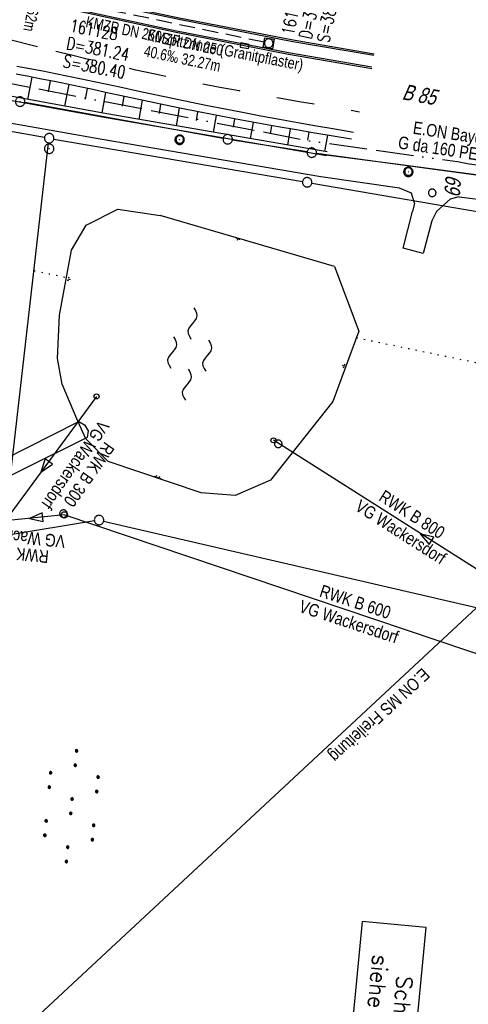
# Model space of a CAD drawing. Extents: x 510932 to 511602, y 463659 to 464636.
# Tile 39 of 81: x 511422 to 511494, y 463877 to 464033. Entities that reach past the tile are written whole.
import ezdxf

# ---------------------------------------------------------------- set-up
doc = ezdxf.new("R2010")
doc.units = 0
doc.header["$LTSCALE"] = 10
doc.header["$MEASUREMENT"] = 0
for name, pattern in [('ACAD_ISO13W100', [36, 12, -3, 12, -3, 0, -3, 0, -3]), ('LT00', [0]), ('LT02', [0.4, 0.2, -0.2]), ('PUNKTX2_STR', [0.6, 0.1, -0.5]), ('STRICHLINIE2', [0.375, 0.25, -0.125])]:
    doc.linetypes.add(name, pattern=pattern)
doc.layers.get('0').update_dxf_attribs({"linetype": 'LT00'})
for name, color, linetype in [('--EK_FBR', 1, 'LT00'), ('--EK_Haltung', 7, 'STRICHLINIE2'), ('--EK_Haltung-Text', 140, 'LT00'), ('--EK_Schacht-Text', 5, 'LT00'), ('--EL_DFK_AB_P', 7, 'LT00'), ('--EL_Haltung', 182, 'STRICHLINIE2'), ('--EL_Haltung-Text', 182, 'LT00'), ('--EL_TEXT_KASTEN', 182, 'Continuous'), ('--WASSER_NUTZUNG', 180, 'Continuous'), ('ABWASSERLTG', 24, 'LT00'), ('ABWASSERLTG_FLIEßPF', 26, 'Continuous'), ('ABWASSERLTG_TEXT', 26, 'Continuous'), ('DFK_AB_P', 7, 'LT00'), ('DFK_BES-WEGE', 255, 'LT00'), ('DFK_FLUR_NR', 250, 'LT00'), ('DFK_GZPKT', 250, 'LT00'), ('DFK_KATASTER', 250, 'LT00'), ('DFK_NUTZUNG', 250, 'LT00'), ('DFK_NUTZUNGSGRENZE', 70, 'PUNKTX2_STR'), ('DFK_TOPO-ANL', 252, 'LT00'), ('DFK_VERMPKT', 252, 'LT00'), ('GASLTG', 250, 'ACAD_ISO13W100'), ('GASLTG_TEXT', 250, 'Continuous'), ('RINNE_TEXT', 11, 'Continuous'), ('STROM_FREILTG', 80, 'STROMFREILEITUNG'), ('STROM_TEXT', 80, 'Continuous'), ('V104_AFBR_BAB', 250, 'LT00'), ('V104_BOESCH', 250, 'LT00'), ('V104_BOSCHUNG', 250, 'LT00'), ('V104_KA_MULD', 182, 'LT00'), ('V104_KA_PRUF', 182, 'LT00'), ('V104_LD_MARK', 250, 'LT00'), ('V104_LG_MARK', 250, 'LT02'), ('V104_MOENCH', 182, 'LT00'), ('V104_RINNE', 182, 'LT00'), ('V104_SINKK', 182, 'LT00'), ('V104_UB_MOEN', 1, 'LT00')]:
    doc.layers.add(name, color=color, linetype=linetype)
doc.styles.add('Arial', font='ARIAL.TTF')
doc.styles.add('Haltungsbeschriftung', font='ARIAL.TTF', dxfattribs={"width": 0.75})
doc.styles.add('ROMANS', font='romans.shx', dxfattribs={"width": 0.8})
doc.styles.add('schachtbeschriftung', font='romans.shx', dxfattribs={"width": 0.75, "height": 2})
doc.styles.get("Standard").update_dxf_attribs({"font": 'ARIAL.TTF'})
doc.styles.add('Strom', font='txt-alt.shx')
doc.styles.add('Versorgungsltg', font='ARIAL.TTF', dxfattribs={"width": 0.8, "height": 2})
doc.linetypes.add('STROMFREILEITUNG', pattern='A,12.7,-5.5,["xx",Strom,S=2.5,R=0,X=-2.6,Y=-0.85],-4.35', length=22.55)

# ---------------------------------------------------------------- blocks, each defined once
blk = doc.blocks.new('SYMB7010')
at = {"color": 0, "linetype": 'ByBlock'}
for points in [[(-0.031408, 0.499213), (-0.093728, 0.49134), (-0.15457, 0.475719), (-0.212975, 0.452595), (-0.268021, 0.422333), (-0.31884, 0.385411), (-0.36463, 0.342411), (-0.40467, 0.29401), (-0.438329, 0.240973), (-0.465074, 0.184136), (-0.484486, 0.124395), (-0.496256, 0.062692), (-0.5002, 0)], [(-0.5002, 0), (-0.496256, -0.062692), (-0.484486, -0.124395), (-0.465075, -0.184136), (-0.438329, -0.240973), (-0.404671, -0.29401), (-0.36463, -0.342411), (-0.31884, -0.385411), (-0.268021, -0.422333), (-0.212975, -0.452595), (-0.154571, -0.475719), (-0.093728, -0.49134), (-0.031408, -0.499213), (0.031408, -0.499213)], [(0.5002, 0), (0.496256, 0.062692), (0.484485, 0.124395), (0.465074, 0.184136), (0.438329, 0.240973), (0.40467, 0.29401), (0.36463, 0.342411), (0.31884, 0.385411), (0.268021, 0.422333), (0.212975, 0.452595), (0.15457, 0.475719), (0.093728, 0.49134), (0.031408, 0.499213), (-0.031408, 0.499213)], [(0.031408, -0.499213), (0.093728, -0.491341), (0.15457, -0.475719), (0.212975, -0.452595), (0.268021, -0.422333), (0.31884, -0.385411), (0.36463, -0.342411), (0.404671, -0.294011), (0.438329, -0.240974), (0.465075, -0.184136), (0.484486, -0.124395), (0.496256, -0.062692), (0.500201, 0)]]:
    blk.add_lwpolyline(points, dxfattribs=at)
blk = doc.blocks.new('SYMB7293')
at = {"color": 0, "linetype": 'ByBlock'}
for p, q in [((-0.25, 0), (-0.25, 0.2)), ((0, 0), (0, 0.4)), ((0.25, 0), (0.25, 0.2))]:
    blk.add_line(p, q, dxfattribs=at)
blk = doc.blocks.new('SYMB7292')
at = {"color": 0, "linetype": 'ByBlock'}
for p, q in [((-0.5, 0), (-0.5, 0.2)), ((-0.25, 0), (-0.25, 0.4)), ((0, 0), (0, 0.2)), ((0.25, 0), (0.25, 0.4)), ((0.5, 0), (0.5, 0.2))]:
    blk.add_line(p, q, dxfattribs=at)
blk = doc.blocks.new('SYMB0003')
at = {"color": 0, "linetype": 'ByBlock'}
for p, q in [((-0.015712, 0), (0.010166, 0.012015)), ((0, -0.021257), (-0.015712, 0)), ((0.010166, 0.012015), (0, -0.021257))]:
    blk.add_line(p, q, dxfattribs=at)
for points in [[(-0.031395, 0.499013), (-0.093691, 0.491144), (-0.154509, 0.475528), (-0.21289, 0.452414), (-0.267913, 0.422164), (-0.318712, 0.385257), (-0.364484, 0.342274), (-0.404509, 0.293893), (-0.438154, 0.240877), (-0.464888, 0.184062), (-0.484292, 0.124345), (-0.496058, 0.062667), (-0.5, 0)], [(-0.5, 0), (-0.496058, -0.062667), (-0.484292, -0.124345), (-0.464888, -0.184062), (-0.438154, -0.240877), (-0.404509, -0.293893), (-0.364485, -0.342274), (-0.318712, -0.385257), (-0.267914, -0.422164), (-0.21289, -0.452414), (-0.154509, -0.475529), (-0.093691, -0.491144), (-0.031395, -0.499014), (0.031395, -0.499014)], [(0.5, 0), (0.496057, 0.062667), (0.484292, 0.124345), (0.464888, 0.184062), (0.438153, 0.240877), (0.404509, 0.293893), (0.364484, 0.342274), (0.318712, 0.385257), (0.267913, 0.422164), (0.21289, 0.452414), (0.154509, 0.475528), (0.093691, 0.491144), (0.031395, 0.499013), (-0.031395, 0.499013)], [(0.031395, -0.499014), (0.093691, -0.491144), (0.154509, -0.475529), (0.21289, -0.452414), (0.267914, -0.422164), (0.318712, -0.385257), (0.364485, -0.342274), (0.404509, -0.293893), (0.438154, -0.240877), (0.464889, -0.184062), (0.484292, -0.124345), (0.496058, -0.062667), (0.5, 0)]]:
    blk.add_lwpolyline(points, dxfattribs=at)
blk = doc.blocks.new('ABWASSER-FLIEßPF')
at = {"layer": 'ABWASSERLTG_FLIEßPF'}
for p, q in [((0, 0), (-2.11, 0.7)), ((-2.11, 0.7), (-2.11, -0.7)), ((-2.11, -0.7), (0, 0))]:
    blk.add_line(p, q, dxfattribs=at)
blk = doc.blocks.new('SYMB7110')
at = {"color": 0, "linetype": 'ByBlock'}
for p, q in [((-0.515, 0.392919), (-0.515, 0.367081)), ((-0.51, 0.362895), (-0.51, 0.397105)), ((-0.505, 0.399164), (-0.505, 0.360836)), ((-0.5, 0.360204), (-0.5, 0.399796)), ((-0.495, 0.399164), (-0.495, 0.360836)), ((-0.49, 0.362895), (-0.49, 0.397105)), ((-0.485, 0.392919), (-0.485, 0.367081)), ((-0.48, 0.379874), (-0.48, 0.380145)), ((-0.285, 0.392919), (-0.285, 0.367081)), ((-0.28, 0.362895), (-0.28, 0.397105)), ((-0.275, 0.399164), (-0.275, 0.360836)), ((-0.27, 0.360204), (-0.27, 0.399796)), ((-0.265, 0.399164), (-0.265, 0.360836)), ((-0.26, 0.362895), (-0.26, 0.397105)), ((-0.255, 0.392919), (-0.255, 0.367081)), ((-0.25, 0.379874), (-0.25, 0.380146)), ((0.255, 0.392919), (0.255, 0.367081)), ((0.26, 0.362895), (0.26, 0.397105)), ((0.265, 0.399164), (0.265, 0.360836)), ((0.27, 0.360204), (0.27, 0.399796)), ((0.275, 0.399164), (0.275, 0.360836)), ((0.28, 0.362895), (0.28, 0.397105)), ((0.285, 0.392919), (0.285, 0.367081)), ((0.29, 0.379874), (0.29, 0.380145)), ((0.485, 0.392919), (0.485, 0.367081)), ((0.49, 0.362895), (0.49, 0.397105)), ((0.495, 0.399164), (0.495, 0.360836)), ((0.5, 0.360204), (0.5, 0.399796)), ((0.505, 0.399164), (0.505, 0.360836)), ((0.51, 0.362895), (0.51, 0.397105)), ((0.515, 0.392919), (0.515, 0.367081)), ((0.52, 0.379874), (0.52, 0.380146)), ((-0.9, 0.012919), (-0.9, -0.012919)), ((-0.895, -0.017106), (-0.895, 0.017105)), ((-0.89, 0.019164), (-0.89, -0.019164)), ((-0.885, -0.019797), (-0.885, 0.019796)), ((-0.88, 0.019164), (-0.88, -0.019164)), ((-0.875, -0.017106), (-0.875, 0.017105)), ((-0.87, 0.012919), (-0.87, -0.012919)), ((-0.865, -0.000126), (-0.865, 0.000145)), ((-0.67, 0.012919), (-0.67, -0.012919)), ((-0.665, -0.017106), (-0.665, 0.017105)), ((-0.66, 0.019164), (-0.66, -0.019164)), ((-0.655, -0.019797), (-0.655, 0.019796)), ((-0.65, 0.019164), (-0.65, -0.019164)), ((-0.645, -0.017106), (-0.645, 0.017105)), ((-0.64, 0.012919), (-0.64, -0.012919)), ((-0.635, -0.000126), (-0.635, 0.000145)), ((-0.13, 0.012919), (-0.13, -0.012919)), ((-0.125, -0.017105), (-0.125, 0.017105)), ((-0.12, 0.019164), (-0.12, -0.019164)), ((-0.115, -0.019796), (-0.115, 0.019796)), ((-0.11, 0.019164), (-0.11, -0.019164)), ((-0.105, -0.017105), (-0.105, 0.017105)), ((-0.1, 0.012919), (-0.1, -0.012919)), ((-0.095, -0.000126), (-0.095, 0.000146)), ((0.1, 0.012919), (0.1, -0.012919)), ((0.105, -0.017105), (0.105, 0.017105)), ((0.11, 0.019164), (0.11, -0.019164)), ((0.115, -0.019796), (0.115, 0.019796)), ((0.12, 0.019164), (0.12, -0.019164)), ((0.125, -0.017105), (0.125, 0.017105)), ((0.13, 0.012919), (0.13, -0.012919)), ((0.135, -0.000126), (0.135, 0.000146)), ((0.64, 0.012919), (0.64, -0.012919)), ((0.645, -0.017105), (0.645, 0.017105)), ((0.65, 0.019164), (0.65, -0.019164)), ((0.655, -0.019796), (0.655, 0.019796)), ((0.66, 0.019164), (0.66, -0.019164)), ((0.665, -0.017105), (0.665, 0.017105)), ((0.67, 0.012919), (0.67, -0.012919)), ((0.675, -0.000126), (0.675, 0.000146)), ((0.87, 0.012919), (0.87, -0.012919)), ((0.875, -0.017105), (0.875, 0.017105)), ((0.88, 0.019164), (0.88, -0.019164)), ((0.885, -0.019796), (0.885, 0.019796)), ((0.89, 0.019164), (0.89, -0.019164)), ((0.895, -0.017105), (0.895, 0.017105)), ((0.9, 0.012919), (0.9, -0.012919)), ((0.905, -0.000126), (0.905, 0.000146)), ((-0.515, -0.367081), (-0.515, -0.392919)), ((-0.51, -0.397105), (-0.51, -0.362895)), ((-0.505, -0.360836), (-0.505, -0.399164)), ((-0.5, -0.399796), (-0.5, -0.360204)), ((-0.495, -0.360836), (-0.495, -0.399164)), ((-0.49, -0.397106), (-0.49, -0.362895)), ((-0.485, -0.367081), (-0.485, -0.392919)), ((-0.48, -0.380126), (-0.48, -0.379855)), ((-0.285, -0.367081), (-0.285, -0.392919)), ((-0.28, -0.397105), (-0.28, -0.362895)), ((-0.275, -0.360836), (-0.275, -0.399164)), ((-0.27, -0.399796), (-0.27, -0.360204)), ((-0.265, -0.360836), (-0.265, -0.399164)), ((-0.26, -0.397105), (-0.26, -0.362895)), ((-0.255, -0.367081), (-0.255, -0.392919)), ((-0.25, -0.380126), (-0.25, -0.379855)), ((0.255, -0.367081), (0.255, -0.392919)), ((0.26, -0.397105), (0.26, -0.362895)), ((0.265, -0.360836), (0.265, -0.399164)), ((0.27, -0.399796), (0.27, -0.360204)), ((0.275, -0.360836), (0.275, -0.399164)), ((0.28, -0.397105), (0.28, -0.362895)), ((0.285, -0.367081), (0.285, -0.392919)), ((0.29, -0.380126), (0.29, -0.379855)), ((0.485, -0.367081), (0.485, -0.392919)), ((0.49, -0.397105), (0.49, -0.362895)), ((0.495, -0.360836), (0.495, -0.399164)), ((0.5, -0.399796), (0.5, -0.360204)), ((0.505, -0.360836), (0.505, -0.399164)), ((0.51, -0.397105), (0.51, -0.362895)), ((0.515, -0.367081), (0.515, -0.392919)), ((0.52, -0.380126), (0.52, -0.379855))]:
    blk.add_line(p, q, dxfattribs=at)
for points in [[(-0.48, 0.38), (-0.481981, 0.388678), (-0.48753, 0.395637), (-0.49555, 0.399499), (-0.50445, 0.399499), (-0.51247, 0.395637), (-0.518019, 0.388678), (-0.52, 0.38), (-0.518019, 0.371322), (-0.51247, 0.364363), (-0.50445, 0.360501), (-0.49555, 0.360501), (-0.48753, 0.364363), (-0.481981, 0.371322), (-0.48, 0.38)], [(-0.25, 0.38), (-0.251981, 0.388678), (-0.25753, 0.395637), (-0.26555, 0.399499), (-0.27445, 0.399499), (-0.28247, 0.395637), (-0.288019, 0.388678), (-0.29, 0.38), (-0.288019, 0.371322), (-0.28247, 0.364363), (-0.27445, 0.360501), (-0.26555, 0.360501), (-0.25753, 0.364363), (-0.251981, 0.371322), (-0.25, 0.38)], [(0.29, 0.38), (0.288019, 0.388678), (0.28247, 0.395637), (0.27445, 0.399499), (0.26555, 0.399499), (0.25753, 0.395637), (0.251981, 0.388678), (0.25, 0.38), (0.251981, 0.371322), (0.25753, 0.364363), (0.26555, 0.360501), (0.27445, 0.360501), (0.28247, 0.364363), (0.288019, 0.371322), (0.29, 0.38)], [(0.52, 0.38), (0.518019, 0.388678), (0.51247, 0.395637), (0.50445, 0.399499), (0.495549, 0.399499), (0.48753, 0.395637), (0.481981, 0.388678), (0.48, 0.38), (0.481981, 0.371322), (0.48753, 0.364363), (0.495549, 0.360501), (0.50445, 0.360501), (0.51247, 0.364363), (0.518019, 0.371322), (0.52, 0.38)], [(-0.865, 0), (-0.866981, 0.008678), (-0.87253, 0.015637), (-0.88055, 0.019498), (-0.88945, 0.019498), (-0.89747, 0.015637), (-0.903019, 0.008678), (-0.905, 0)], [(-0.905, 0), (-0.903019, -0.008678), (-0.89747, -0.015637), (-0.88945, -0.019499), (-0.88055, -0.019499), (-0.87253, -0.015637), (-0.866981, -0.008678), (-0.865, 0)], [(-0.635, 0), (-0.636981, 0.008678), (-0.64253, 0.015637), (-0.65055, 0.019498), (-0.65945, 0.019498), (-0.66747, 0.015637), (-0.673019, 0.008678), (-0.675, 0)], [(-0.675, 0), (-0.673019, -0.008678), (-0.66747, -0.015637), (-0.65945, -0.019499), (-0.65055, -0.019499), (-0.64253, -0.015637), (-0.636981, -0.008678), (-0.635, 0)], [(-0.095, 0), (-0.096981, 0.008678), (-0.10253, 0.015637), (-0.11055, 0.019499), (-0.11945, 0.019499), (-0.12747, 0.015637), (-0.133019, 0.008678), (-0.135, 0)], [(-0.135, 0), (-0.133019, -0.008678), (-0.12747, -0.015637), (-0.11945, -0.019499), (-0.11055, -0.019499), (-0.10253, -0.015637), (-0.096981, -0.008678), (-0.095, 0)], [(0.135, 0), (0.133019, 0.008678), (0.12747, 0.015637), (0.11945, 0.019499), (0.11055, 0.019499), (0.10253, 0.015637), (0.096981, 0.008678), (0.095, 0)], [(0.095, 0), (0.096981, -0.008678), (0.10253, -0.015637), (0.11055, -0.019499), (0.11945, -0.019499), (0.12747, -0.015637), (0.133019, -0.008678), (0.135, 0)], [(0.675, 0), (0.673019, 0.008678), (0.66747, 0.015637), (0.65945, 0.019499), (0.65055, 0.019499), (0.64253, 0.015637), (0.636981, 0.008678), (0.635, 0)], [(0.635, 0), (0.636981, -0.008678), (0.64253, -0.015637), (0.65055, -0.019499), (0.65945, -0.019499), (0.66747, -0.015637), (0.673019, -0.008678), (0.675, 0)], [(0.905, 0), (0.903019, 0.008678), (0.89747, 0.015637), (0.88945, 0.019499), (0.88055, 0.019499), (0.87253, 0.015637), (0.866981, 0.008678), (0.865, 0)], [(0.865, 0), (0.866981, -0.008678), (0.87253, -0.015637), (0.88055, -0.019499), (0.88945, -0.019499), (0.89747, -0.015637), (0.903019, -0.008678), (0.905, 0)], [(-0.48, -0.38), (-0.481981, -0.371322), (-0.48753, -0.364363), (-0.49555, -0.360501), (-0.50445, -0.360501), (-0.51247, -0.364363), (-0.518019, -0.371322), (-0.52, -0.38), (-0.518019, -0.388678), (-0.51247, -0.395637), (-0.50445, -0.399499), (-0.49555, -0.399499), (-0.48753, -0.395637), (-0.481981, -0.388678), (-0.48, -0.38)], [(-0.25, -0.38), (-0.251981, -0.371322), (-0.25753, -0.364363), (-0.26555, -0.360501), (-0.27445, -0.360501), (-0.28247, -0.364363), (-0.288019, -0.371322), (-0.29, -0.38), (-0.288019, -0.388678), (-0.28247, -0.395637), (-0.27445, -0.399499), (-0.26555, -0.399499), (-0.25753, -0.395637), (-0.251981, -0.388678), (-0.25, -0.38)], [(0.29, -0.38), (0.288019, -0.371322), (0.28247, -0.364363), (0.27445, -0.360501), (0.26555, -0.360501), (0.25753, -0.364363), (0.251981, -0.371322), (0.25, -0.38), (0.251981, -0.388678), (0.25753, -0.395637), (0.26555, -0.399499), (0.27445, -0.399499), (0.28247, -0.395637), (0.288019, -0.388678), (0.29, -0.38)], [(0.52, -0.38), (0.518019, -0.371322), (0.51247, -0.364363), (0.50445, -0.360501), (0.495549, -0.360501), (0.48753, -0.364363), (0.481981, -0.371322), (0.48, -0.38), (0.481981, -0.388678), (0.48753, -0.395637), (0.495549, -0.399499), (0.50445, -0.399499), (0.51247, -0.395637), (0.518019, -0.388678), (0.52, -0.38)]]:
    blk.add_lwpolyline(points, dxfattribs=at)
blk = doc.blocks.new('SYMB7250')
at = {"color": 0, "linetype": 'ByBlock'}
for points in [[(-0.25, 0.28), (-0.208333, 0.308889), (-0.166667, 0.331111), (-0.125, 0.34), (-0.083333, 0.331111), (-0.041667, 0.308889), (0, 0.28)], [(0, 0.28), (0.041667, 0.251111), (0.083333, 0.228889), (0.125, 0.22), (0.166667, 0.228889), (0.208333, 0.251111), (0.25, 0.28)], [(-0.74, 0), (-0.698333, 0.028889), (-0.656667, 0.051111), (-0.615, 0.06), (-0.573333, 0.051111), (-0.531667, 0.028889), (-0.49, 0)], [(-0.49, 0), (-0.448333, -0.028889), (-0.406667, -0.051111), (-0.365, -0.06), (-0.323333, -0.051111), (-0.281667, -0.028889), (-0.24, 0)], [(0.24, 0), (0.281667, 0.028889), (0.323333, 0.051111), (0.365, 0.06), (0.406667, 0.051111), (0.448333, 0.028889), (0.49, 0)], [(0.49, 0), (0.531667, -0.028889), (0.573333, -0.051111), (0.615, -0.06), (0.656667, -0.051111), (0.698333, -0.028889), (0.74, 0)], [(-0.25, -0.28), (-0.208333, -0.251111), (-0.166667, -0.228889), (-0.125, -0.22), (-0.083333, -0.228889), (-0.041667, -0.251111), (0, -0.28)], [(0, -0.28), (0.041667, -0.308889), (0.083333, -0.331111), (0.125, -0.34), (0.166667, -0.331111), (0.208333, -0.308889), (0.25, -0.28)]]:
    blk.add_lwpolyline(points, dxfattribs=at)
blk = doc.blocks.new('SYMB0011')
at = {"color": 0, "linetype": 'ByBlock'}
for p, q in [((0.5, 0), (-0.5, 0)), ((0, 0.5), (0, -0.5))]:
    blk.add_line(p, q, dxfattribs=at)
blk = doc.blocks.new('SYMB0652')
at = {"color": 0, "linetype": 'ByBlock'}
blk.add_lwpolyline([(-0.15, -0.075), (0.15, -0.075), (0.15, 0.075), (-0.15, 0.075), (-0.15, -0.075)], dxfattribs=at)
blk = doc.blocks.new('SYMB1210')
at = {"color": 0, "linetype": 'ByBlock'}
blk.add_line((0.018815, -0.179014), (0.055623, -0.17119), dxfattribs=at)
for points in [[(-0.2, -0.2), (-0.2, 0.2), (0.2, 0.2), (0.2, -0.2), (-0.2, -0.2)], [(0.018815, 0.179014), (-0.018815, 0.179014), (-0.055623, 0.17119), (-0.09, 0.155885), (-0.120444, 0.133766), (-0.145623, 0.105801), (-0.164438, 0.073213), (-0.176067, 0.037424), (-0.18, 0)], [(-0.18, 0), (-0.176067, -0.037424), (-0.164438, -0.073213), (-0.145623, -0.105801), (-0.120444, -0.133766), (-0.09, -0.155885), (-0.055623, -0.17119), (-0.018815, -0.179014), (0.018815, -0.179014)], [(0.18, 0), (0.176067, 0.037424), (0.164438, 0.073213), (0.145623, 0.105801), (0.120444, 0.133766), (0.09, 0.155885), (0.055623, 0.17119), (0.018815, 0.179014)], [(0.055623, -0.17119), (0.09, -0.155885), (0.120444, -0.133766), (0.145623, -0.105801), (0.164438, -0.073213), (0.176067, -0.037424), (0.18, 0)]]:
    blk.add_lwpolyline(points, dxfattribs=at)

msp = doc.modelspace()

# ---------------------------------------------------------------- linework, layer by layer
at = {"layer": '--EK_FBR'}
msp.add_lwpolyline([(511475.56, 464015.38), (511472.61, 464015.88), (511469.66, 464016.4), (511466.72, 464016.91), (511463.78, 464017.44), (511460.83, 464017.98), (511457.9, 464018.53), (511455.1, 464019.07), (511452.3, 464019.63), (511449.51, 464020.2), (511446.72, 464020.78), (511443.93, 464021.37), (511441.15, 464021.96), (511438.36, 464022.56), (511436.31, 464023), (511434.27, 464023.44), (511432.22, 464023.87), (511430.17, 464024.3), (511428.12, 464024.71), (511426.07, 464025.11), (511424.01, 464025.49), (511421.95, 464025.86)], dxfattribs=at)
at = {"layer": '--EK_Haltung'}
msp.add_line((511461.33, 464029.73), (511431.2, 464035.99), dxfattribs=at)
at = {"layer": '--EL_Haltung'}
msp.add_line((511461.33, 464029.73), (511431.2, 464035.99), dxfattribs=at)
at = {"layer": '--EL_TEXT_KASTEN'}
msp.add_lwpolyline([(511476.95, 463889.77), (511470.67, 463824.59), (511480.85, 463823.61), (511487.12, 463888.79)], close=True, dxfattribs=at)
at = {"layer": 'ABWASSERLTG'}
msp.add_line((511434.65, 463973.36), (511420.08, 463953.54), dxfattribs=at)
at = {"layer": 'ABWASSERLTG', "flags": 128}
for points in [[(511539.56, 463929.83), (511509.63, 463936.65), (511462.8, 463966.36)], [(511538.4, 463917.85), (511429.49, 463954.49), (511420.08, 463953.54), (511411.52, 463955.64)]]:
    msp.add_lwpolyline(points, dxfattribs=at)
at = {"layer": 'ABWASSERLTG_TEXT'}
for centre, radius in [((511434.65, 463973.36), 0.4), ((511429.49, 463954.49), 0.5)]:
    msp.add_circle(centre, radius, dxfattribs=at)
msp.add_ellipse((511462.8, 463966.36), major_axis=(0.4, 0), ratio=1, dxfattribs=at)
at = {"layer": 'DFK_KATASTER'}
for p, q in [((511454.79, 464014.42), (511423.2, 464020.15)), ((511426.35, 464014.59), (511416.91, 464016.2)), ((511427.83, 464014.33), (511467.45, 464007.57)), ((511468.18, 464012.28), (511456.27, 464014.17)), ((511419.9, 463951.87), (511427, 464013.72)), ((511469.66, 464012.06), (511519.76, 464005.28)), ((511468.93, 464007.31), (511516.47, 463999.15)), ((511434.29, 463953.55), (511420.55, 463951.24)), ((511435.76, 463953.5), (511539.52, 463929.46))]:
    msp.add_line(p, q, dxfattribs=at)
at = {"layer": 'DFK_NUTZUNGSGRENZE', "ltscale": 0.2}
for p, q in [((511424.67, 463993.37), (511429.85, 463992.3)), ((511476.04, 463982.71), (511543.3, 463968.75))]:
    msp.add_line(p, q, dxfattribs=at)
at = {"layer": 'DFK_TOPO-ANL'}
for p, q in [((511483.52, 464010.16), (511471.19, 464011.74)), ((511519.76, 464005.28), (511483.52, 464010.16)), ((511482.87, 464006.51), (511470.36, 464008.32)), ((511484.78, 464005.73), (511482.87, 464006.51)), ((511485.3, 464004.11), (511484.78, 464005.73)), ((511490.94, 464004.78), (511488.79, 464002.81)), ((511492.37, 464005.13), (511490.94, 464004.78)), ((511492.37, 464005.13), (511519.96, 464001.59)), ((511432.98, 464000.64), (511438.02, 464003.15)), ((511438.02, 464003.15), (511444.76, 464002.16)), ((511485.3, 464004.11), (511484.97, 464002.8)), ((511472.53, 463994.05), (511444.76, 464002.16)), ((511483.5, 463996.95), (511484.97, 464002.8)), ((511488.79, 464002.81), (511488.03, 464001.28)), ((511430.66, 463996.61), (511432.98, 464000.64)), ((511488.03, 464001.28), (511486.64, 463996.1)), ((511486.64, 463996.1), (511483.5, 463996.95)), ((511428.71, 463986.28), (511430.66, 463996.61)), ((511472.53, 463994.05), (511476.42, 463983.74)), ((511428.39, 463979.4), (511428.71, 463986.28)), ((511476.42, 463983.74), (511472.28, 463972.54)), ((511429.18, 463975.29), (511428.39, 463979.4)), ((511431.64, 463969.43), (511429.18, 463975.29)), ((511472.28, 463972.54), (511462.34, 463960)), ((511432.93, 463966.59), (511431.64, 463969.43)), ((511436.5, 463962.99), (511432.93, 463966.59)), ((511451.28, 463957.99), (511436.5, 463962.99)), ((511462.34, 463960), (511456.7, 463957.56)), ((511456.7, 463957.56), (511451.28, 463957.99))]:
    msp.add_line(p, q, dxfattribs=at)
at = {"layer": 'GASLTG', "ltscale": 0.05, "flags": 128}
msp.add_lwpolyline([(511203.46, 464214.48), (511201.62, 464203.8), (511199.4, 464193.28), (511199.33, 464192.91), (511196.84, 464179.25), (511182.47, 464184.46), (511179.13, 464178.02), (511178.16, 464178.58), (511177.28, 464179.23), (511170.74, 464169.53), (511170.5, 464169.76), (511165.41, 464160.95), (511160.36, 464153.46), (511178.1, 464141.77), (511195.76, 464129.16), (511214.03, 464115.34), (511220.95, 464110.41), (511230.91, 464102.59), (511240.79, 464097.39), (511263.77, 464086.46), (511282.48, 464077.61), (511323.41, 464059.96), (511351.8, 464047.02), (511381.53, 464036.25), (511418.75, 464023.59), (511468.27, 464014.1), (511492.15, 464010.73), (511494.01, 464010.38), (511507.29, 464008.51)], dxfattribs=at)
at = {"layer": 'STROM_FREILTG', "ltscale": 0.05, "flags": 128}
msp.add_lwpolyline([(510943, 463827.53), (511019.69, 463813.62), (511154.72, 463787.12), (511300.55, 463758.71), (511496.69, 463941.1)], dxfattribs=at)
at = {"layer": 'V104_AFBR_BAB'}
for points in [[(511475.56, 464015.38), (511472.61, 464015.88), (511469.66, 464016.4), (511466.72, 464016.91), (511463.78, 464017.44), (511460.83, 464017.98), (511457.9, 464018.53), (511455.1, 464019.07), (511452.3, 464019.63), (511449.51, 464020.2), (511446.72, 464020.78), (511443.93, 464021.37), (511441.15, 464021.96), (511438.36, 464022.56), (511436.31, 464023), (511434.27, 464023.44), (511432.22, 464023.87), (511430.17, 464024.3), (511428.12, 464024.71), (511426.07, 464025.11), (511424.01, 464025.49), (511421.95, 464025.86)], [(511417.92, 464021.02), (511436.17, 464017.78), (511471.24, 464011.73)], [(511470.36, 464008.32), (511435.2, 464014.32), (511417.17, 464017.51)]]:
    msp.add_lwpolyline(points, dxfattribs=at)
at = {"layer": 'V104_BOESCH'}
for points in [[(511475.25, 464014.29), (511472.32, 464014.78), (511469.4, 464015.27), (511466.47, 464015.77), (511463.54, 464016.27), (511460.62, 464016.79), (511457.7, 464017.33), (511454.43, 464017.95), (511451.16, 464018.59), (511447.89, 464019.25), (511444.62, 464019.92), (511441.36, 464020.61), (511438.1, 464021.31), (511436.07, 464021.75), (511434.04, 464022.19), (511432, 464022.63), (511429.97, 464023.06), (511427.93, 464023.48), (511425.89, 464023.88), (511423.85, 464024.27), (511421.81, 464024.64)], [(511471.39, 464012.28), (511436.3, 464018.35), (511417.97, 464021.67), (511405.24, 464022.57)]]:
    msp.add_lwpolyline(points, dxfattribs=at)
at = {"layer": 'V104_BOSCHUNG'}
for p, q in [((511423.7, 464020.63), (511424.36, 464024.18)), ((511426.98, 464021.85), (511427.31, 464023.6)), ((511429.6, 464019.56), (511430.25, 464023)), ((511432.87, 464020.7), (511433.18, 464022.38)), ((511435.51, 464018.49), (511436.11, 464021.74)), ((511438.75, 464019.54), (511439.03, 464021.11)), ((511441.44, 464017.46), (511441.96, 464020.49)), ((511444.65, 464018.41), (511444.9, 464019.87)), ((511447.35, 464016.43), (511447.84, 464019.26)), ((511450.54, 464017.29), (511450.78, 464018.66)), ((511453.26, 464015.41), (511453.73, 464018.08)), ((511456.45, 464016.21), (511456.67, 464017.52)), ((511459.18, 464014.39), (511459.62, 464016.97)), ((511462.35, 464015.16), (511462.58, 464016.44)), ((511465.09, 464013.37), (511465.53, 464015.93)), ((511468.27, 464014.14), (511468.49, 464015.42)), ((511471, 464012.34), (511471.45, 464014.93))]:
    msp.add_line(p, q, dxfattribs=at)
at = {"layer": 'V104_LD_MARK'}
msp.add_lwpolyline([(511425.23, 464029.03), (511415.29, 464031.5), (511411.84, 464032.42), (511406.34, 464033.85), (511385.53, 464039.6)], dxfattribs=at)
at = {"layer": 'V104_LG_MARK', "ltscale": 3, "flags": 128}
msp.add_lwpolyline([(511428.14, 464028.3), (511430.64, 464027.71), (511433.14, 464027.12), (511435.64, 464026.54), (511438.14, 464025.97), (511440.65, 464025.41), (511443.98, 464024.69), (511447.31, 464023.99), (511450.65, 464023.32), (511454, 464022.66), (511457.35, 464022.03), (511460.54, 464021.44), (511463.74, 464020.87), (511466.93, 464020.31), (511470.13, 464019.76), (511473.33, 464019.22), (511476.54, 464018.68)], dxfattribs=at)
at = {"layer": 'V104_RINNE'}
for points in [[(511478.88, 464027.83), (511465.94, 464030.06), (511447.79, 464033.56), (511430.15, 464037.32), (511429.89, 464037.34), (511429.62, 464037.29), (511429.36, 464037.17), (511429.13, 464037.01), (511428.94, 464036.79), (511428.83, 464036.55), (511428.8, 464036.26), (511428.85, 464035.96), (511428.97, 464035.68), (511429.15, 464035.43), (511429.38, 464035.24), (511429.63, 464035.14), (511447.34, 464031.33), (511465.2, 464027.85), (511478.48, 464025.56)], [(511478.46, 464025.77), (511465.21, 464028.03), (511447.37, 464031.5), (511429.68, 464035.33), (511429.47, 464035.42), (511429.28, 464035.58), (511429.12, 464035.78), (511429.01, 464036.02), (511428.96, 464036.27), (511428.99, 464036.51), (511429.11, 464036.76), (511429.31, 464036.96), (511429.57, 464037.11), (511429.85, 464037.18), (511430.11, 464037.17), (511447.76, 464033.39), (511465.91, 464029.88), (511478.82, 464027.66)]]:
    msp.add_lwpolyline(points, dxfattribs=at)
at = {"layer": 'V104_UB_MOEN'}
msp.add_lwpolyline([(511411.62, 463959.17), (511431.82, 463969.37), (511432.72, 463968.84), (511433.29, 463967.86), (511433.12, 463966.8), (511412.83, 463956.75), (511412.52, 463957.61), (511412.1, 463958.53), (511411.62, 463959.17)], dxfattribs=at)

# ---------------------------------------------------------------- block references
at = {"layer": '--EL_DFK_AB_P', "xscale": 1.500000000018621, "yscale": 1.5, "zscale": 1.5, "rotation": 264.7377099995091}
msp.add_blockref('SYMB0003', (511422.46, 464020.28), dxfattribs=at)
at = {"layer": '--WASSER_NUTZUNG', "xscale": 9.99999999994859, "yscale": 10.00000000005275, "zscale": 10, "rotation": 264.7376999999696}
msp.add_blockref('SYMB7250', (511449.46, 463980.1), dxfattribs=at)
at = {"layer": 'ABWASSERLTG_FLIEßPF'}
for p, rotation in [((511425.78, 463961.29), 233.6895654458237), ((511423.95, 463953.93), 185.7751391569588), ((511486.21, 463951.5), 147.6044041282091)]:
    msp.add_blockref('ABWASSER-FLIEßPF', p, dxfattribs=dict(at, rotation=rotation))
at = {"layer": 'DFK_AB_P', "xscale": 1.500000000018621, "yscale": 1.5, "zscale": 1.5, "rotation": 264.7377099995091}
msp.add_blockref('SYMB0003', (511422.46, 464020.28), dxfattribs=at)
at = {"layer": 'DFK_GZPKT', "xscale": 1.500000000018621, "yscale": 1.5, "zscale": 1.5, "rotation": 264.7377099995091}
for p in [(511427.09, 464014.46), (511455.53, 464014.29), (511468.92, 464012.16), (511468.19, 464007.44), (511435.03, 463953.67)]:
    msp.add_blockref('SYMB7010', p, dxfattribs=at)
at = {"layer": 'DFK_NUTZUNG', "xscale": 10.00000000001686, "yscale": 10, "zscale": 10, "rotation": 264.7377100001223}
msp.add_blockref('SYMB7110', (511430.64, 463908.11), dxfattribs=at)
at = {"layer": 'DFK_TOPO-ANL'}
for name, p, rotation in [('SYMB7293', (511457.17, 463998.55), 163.5855099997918), ('SYMB7293', (511430.04, 463992.08), 255.465100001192), ('SYMB7293', (511474.17, 463978.11), 68.74859999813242), ('SYMB7292', (511444.33, 463960.38), 341.5640600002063)]:
    msp.add_blockref(name, p, dxfattribs=dict(at, rotation=rotation))
at = {"layer": 'DFK_VERMPKT', "xscale": 1.200000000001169, "yscale": 1.200000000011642, "zscale": 1.2, "rotation": 264.7377100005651}
for p in [(511447.89, 464014.26), (511484.32, 464009.15), (511488.11, 464005.76), (511463.59, 463965.8), (511429.35, 463954.69)]:
    msp.add_blockref('SYMB7010', p, dxfattribs=at)
at = {"layer": 'V104_KA_MULD', "xscale": 3.800000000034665, "yscale": 3.800000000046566, "zscale": 3.8, "rotation": 350.3323273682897}
msp.add_blockref('SYMB1210', (511462.06, 464029.58), dxfattribs=at)
at = {"layer": 'V104_KA_PRUF', "color": 185, "xscale": 1.499999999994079, "yscale": 1.5, "zscale": 1.5, "rotation": 264.4991999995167}
for p in [(511447.86, 464014.21), (511427.09, 464012.79), (511484.3, 464009.1)]:
    msp.add_blockref('SYMB0003', p, dxfattribs=at)
at = {"layer": 'V104_MOENCH', "xscale": 0.09999999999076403, "yscale": 0.09999999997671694, "zscale": 0.1, "rotation": 264.4992000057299}
for p in [(511431.82, 463969.37), (511433.12, 463966.8)]:
    msp.add_blockref('SYMB0011', p, dxfattribs=at)
at = {"layer": 'V104_SINKK', "xscale": 4.49999999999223, "yscale": 4.5, "zscale": 4.5, "rotation": 348.9731568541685}
msp.add_blockref('SYMB0652', (511458.24, 464029.18), dxfattribs=at)

# ---------------------------------------------------------------- texts
at = {"layer": '--EK_Haltung-Text', "style": 'Haltungsbeschriftung', "width": 0.75}
for s, rotation, p in [('56.1‰ 9.62m', -100.8993, (511425.1, 464042.76)), ('KMZR DN 250', -11.7212, (511442.59, 464030.03)), ('40.6‰ 32.27m', -11.7212, (511442.07, 464027.52))]:
    msp.add_text(s, height=1.8, rotation=rotation, dxfattribs=at).set_placement(p)
at = {"layer": '--EK_Schacht-Text', "style": 'schachtbeschriftung', "width": 0.75}
for s, rotation, p in [('D=382.60', 78.2788, (511468.84, 464030.14)), ('161129', 78.2788, (511466.02, 464030.73)), ('S=381.71', 78.2788, (511471.66, 464029.56)), ('161128', -10.8993, (511430.26, 464031.47)), ('D=381.24', -10.8993, (511429.72, 464028.64)), ('S=380.40', -10.8993, (511429.17, 464025.81))]:
    msp.add_text(s, height=2, rotation=rotation, dxfattribs=at).set_placement(p)
at = {"layer": '--EL_Haltung-Text', "style": 'Haltungsbeschriftung', "width": 0.75}
msp.add_text('KMZR DN 250', height=1.8, rotation=-11.7212, dxfattribs=at).set_placement((511432.8, 464032.16))
at = {"layer": '--EL_TEXT_KASTEN', "insert": (511478.9, 463856.69), "char_height": 2.5, "attachment_point": 5, "rotation": 264.4992, "style": 'ROMANS'}
msp.add_mtext('{\\W1;Schacht- und Haltungsdaten\\Psiehe Entwässerungskatasterplan}', dxfattribs=at)
at = {"layer": 'ABWASSERLTG_TEXT', "char_height": 2, "attachment_point": 5, "line_spacing_factor": 0.8, "style": 'Versorgungsltg'}
for s, insert, rotation in [('RWK B 300\\PVG Wackersdorf', (511432.34, 463961.67), 235.0483), ('RWK B 600\\PVG Wackersdorf', (511421.33, 463949.71), 174.4214)]:
    msp.add_mtext(s, dxfattribs=dict(at, insert=insert, rotation=rotation))
at = {"layer": 'ABWASSERLTG_TEXT', "char_height": 2, "attachment_point": 5, "style": 'Versorgungsltg'}
for s, insert, rotation in [('RWK B 800\\PVG Wackersdorf', (511483.99, 463953.16), 327.3575), ('RWK B 600\\PVG Wackersdorf', (511475.34, 463939.06), 341.8601)]:
    msp.add_mtext(s, dxfattribs=dict(at, insert=insert, rotation=rotation))
at = {"layer": 'DFK_BES-WEGE', "oblique": 13.754, "width": 0.75}
msp.add_text('B 85', height=2.5, rotation=-10.1677, dxfattribs=at).set_placement((511483.2, 464020.66))
at = {"layer": 'DFK_FLUR_NR', "oblique": 13.754, "width": 0.75}
msp.add_text('69', height=2.5, rotation=-274.332, dxfattribs=at).set_placement((511492.48, 464004.98))
at = {"layer": 'GASLTG_TEXT', "char_height": 2, "line_spacing_factor": 0.8, "style": 'Versorgungsltg'}
for s, insert, attachment_point, rotation in [('E.ON Bayern G\\PDN 150 St PN 10 Gas-Begleitkabel', (511500.88, 464039.61), 2, 345.6164), ('E.ON Bayern\\PG da 160 PE 100', (511491.39, 464013.85), 5, 351.3435)]:
    msp.add_mtext(s, dxfattribs=dict(at, insert=insert, attachment_point=attachment_point, rotation=rotation))
at = {"layer": 'RINNE_TEXT', "insert": (511444.75, 464029.03), "char_height": 1.8, "attachment_point": 7, "rotation": 349.0583, "style": 'Arial'}
msp.add_mtext('{\\W0.8;Spitzrinne (Granitpflaster)}', dxfattribs=at)
at = {"layer": 'STROM_TEXT', "insert": (511479.49, 463922.79), "char_height": 2, "attachment_point": 5, "rotation": 222.7065, "line_spacing_factor": 1.1, "style": 'Versorgungsltg'}
msp.add_mtext('E.ON MS Freileitung', dxfattribs=at)

doc.saveas('drawing.dxf')
